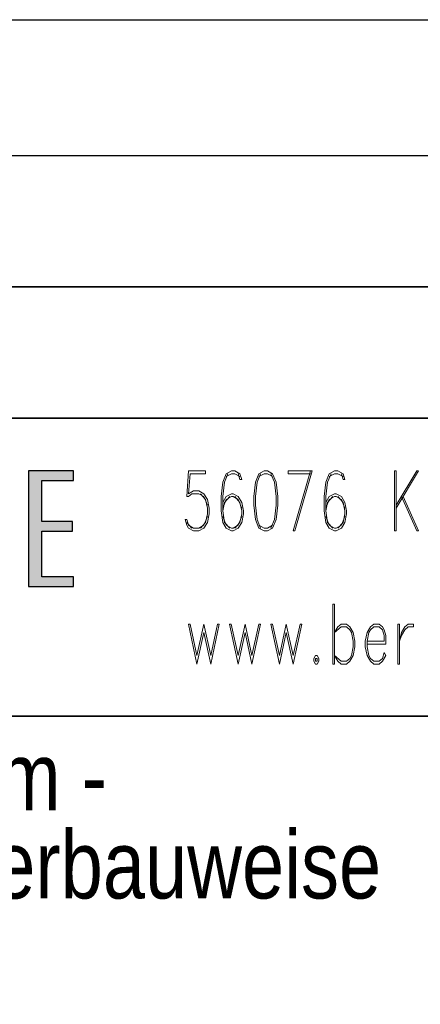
# Model space of a CAD drawing. Extents: x 229 to 926, y 37 to 878.
# Tile 26 of 163: x 817 to 837, y 90 to 140. Entities that reach past the tile are written whole.
import ezdxf
from ezdxf.lldxf.tags import DXFTag

# ---------------------------------------------------------------- set-up
doc = ezdxf.new("R2010")
doc.units = 0
doc.layers.get('0').update_dxf_attribs({"linetype": 'fein_strichliert', "lineweight": 13})
doc.layers.add('X_BI_Geometrie', color=7, linetype='Continuous', lineweight=13)
doc.layers.add('X_BI_Text', color=7, linetype='Continuous', lineweight=25)
doc.styles.get("Standard").update_dxf_attribs({"font": 'arial.ttf'})
tags = doc.linetypes.add('fein_strichliert', pattern=[4, 1, -2, 1]).pattern_tags.tags
tags[8:9] = [DXFTag(74, 4), DXFTag(75, 0), DXFTag(340, '0'), DXFTag(46, 0.0), DXFTag(50, 0.0), DXFTag(44, 0.0), DXFTag(45, 0.0)]
tags[6:7] = [DXFTag(74, 4), DXFTag(75, 0), DXFTag(340, '0'), DXFTag(46, 0.0), DXFTag(50, 0.0), DXFTag(44, 0.0), DXFTag(45, 0.0)]
tags[4:5] = [DXFTag(74, 4), DXFTag(75, 0), DXFTag(340, '0'), DXFTag(46, 0.0), DXFTag(50, 0.0), DXFTag(44, 0.0), DXFTag(45, 0.0)]

# ---------------------------------------------------------------- blocks, each defined once
blk = doc.blocks.new('Blockreferenz-A03CPAFNA9', base_point=(739.746, 41.581))
at = {"color": 0, "linetype": 'ByBlock', "lineweight": 25, "ltscale": 0.25}
for p, q in [((741.976, 140.336), (920.976, 140.336)), ((741.976, 133.336), (920.976, 133.336))]:
    blk.add_line(p, q, dxfattribs=at)
at = {"color": 0, "linetype": 'ByBlock', "lineweight": 35, "ltscale": 0.35}
for p, q in [((741.976, 126.563), (920.976, 126.563)), ((741.976, 119.79), (920.976, 119.79)), ((741.976, 104.408), (920.976, 104.408))]:
    blk.add_line(p, q, dxfattribs=at)
at = {"color": 0, "lineweight": -2}
for p, q in [((817.041, 111.099), (817.041, 117.068)), ((817.041, 117.068), (819.349, 117.068)), ((819.349, 117.068), (819.349, 116.561)), ((819.349, 116.561), (817.722, 116.561)), ((817.722, 116.561), (817.722, 114.456)), ((817.722, 114.456), (819.3, 114.456)), ((819.3, 114.456), (819.3, 113.949)), ((817.722, 113.949), (817.722, 111.606)), ((819.3, 113.949), (817.722, 113.949)), ((817.722, 111.606), (819.349, 111.606)), ((819.349, 111.606), (819.349, 111.099)), ((819.349, 111.099), (817.041, 111.099))]:
    blk.add_line(p, q, dxfattribs=at)
at = {"color": 0, "lineweight": 25}
for p, q in [((819.349, 117.068), (817.041, 117.068)), ((817.041, 117.068), (817.041, 111.099)), ((819.349, 116.561), (819.349, 117.068)), ((817.722, 114.456), (817.722, 116.561)), ((817.722, 116.561), (819.349, 116.561)), ((819.3, 114.456), (817.722, 114.456)), ((819.3, 113.949), (819.3, 114.456)), ((817.722, 111.606), (817.722, 113.949)), ((817.722, 113.949), (819.3, 113.949)), ((819.349, 111.606), (817.722, 111.606)), ((819.349, 111.099), (819.349, 111.606)), ((817.041, 111.099), (819.349, 111.099))]:
    blk.add_line(p, q, dxfattribs=at)
for points in [[(817.041, 111.099), (817.041, 117.068), (817.722, 111.099)], [(817.722, 116.561), (817.041, 117.068), (817.722, 117.068)], [(817.722, 111.099), (817.041, 117.068), (817.722, 111.606)], [(817.722, 111.606), (817.041, 117.068), (817.722, 113.949)], [(817.722, 113.949), (817.041, 117.068), (817.722, 114.456)], [(817.722, 114.456), (817.041, 117.068), (817.722, 116.561)], [(817.722, 116.561), (817.722, 117.068), (819.349, 116.561)], [(819.349, 116.561), (817.722, 117.068), (819.349, 117.068)], [(817.722, 113.949), (817.722, 114.456), (819.3, 113.949)], [(819.3, 113.949), (817.722, 114.456), (819.3, 114.456)], [(817.722, 111.099), (817.722, 111.606), (819.349, 111.099)], [(819.349, 111.099), (817.722, 111.606), (819.349, 111.606)]]:
    blk.add_solid(points, dxfattribs=at)
at = {"layer": 'X_BI_Text', "color": 0, "lineweight": 18}
for p, q in [((825.282, 117.065), (825.193, 115.736)), ((825.282, 117.065), (826.167, 117.065)), ((825.37, 116.917), (825.282, 115.884)), ((825.37, 116.917), (826.167, 116.917)), ((826.167, 117.065), (826.167, 116.917)), ((827.23, 116.917), (827.053, 116.474)), ((827.319, 116.917), (827.142, 116.474)), ((827.496, 117.065), (827.23, 116.917)), ((827.496, 116.917), (827.23, 116.769)), ((827.673, 117.065), (827.496, 117.065)), ((827.673, 116.917), (827.496, 116.917)), ((827.939, 116.917), (827.673, 117.065)), ((827.939, 116.769), (827.673, 116.917)), ((827.85, 116.917), (827.939, 116.622)), ((828.027, 116.622), (827.939, 116.917)), ((828.913, 116.917), (828.736, 116.474)), ((829.002, 116.917), (828.825, 116.474)), ((829.179, 117.065), (828.913, 116.917)), ((829.179, 116.917), (828.913, 116.769)), ((829.356, 117.065), (829.179, 117.065)), ((829.356, 116.917), (829.179, 116.917)), ((829.622, 116.917), (829.356, 117.065)), ((829.622, 116.769), (829.356, 116.917)), ((829.71, 116.474), (829.533, 116.917)), ((829.799, 116.474), (829.622, 116.917)), ((830.419, 117.065), (831.659, 117.065)), ((830.419, 117.065), (830.419, 116.917)), ((830.419, 116.917), (831.57, 116.917)), ((831.57, 117.065), (830.685, 113.965)), ((831.659, 117.065), (830.773, 113.965)), ((832.545, 116.917), (832.367, 116.474)), ((832.633, 116.917), (832.456, 116.474)), ((832.81, 117.065), (832.545, 116.917)), ((832.81, 116.917), (832.545, 116.769)), ((832.987, 117.065), (832.81, 117.065)), ((832.987, 116.917), (832.81, 116.917)), ((833.253, 116.917), (832.987, 117.065)), ((833.253, 116.769), (832.987, 116.917)), ((833.165, 116.917), (833.253, 116.622)), ((833.342, 116.622), (833.253, 116.917)), ((835.91, 117.065), (835.91, 113.965)), ((835.91, 117.065), (835.999, 117.065)), ((835.999, 117.065), (835.999, 113.965)), ((837.062, 117.065), (835.999, 115.293)), ((837.15, 117.065), (835.999, 115.146)), ((837.15, 117.065), (837.062, 117.065)), ((827.053, 116.474), (826.965, 115.736)), ((827.142, 116.474), (827.053, 115.736)), ((827.939, 116.622), (828.027, 116.622)), ((828.736, 116.474), (828.647, 115.736)), ((828.825, 116.474), (828.736, 115.736)), ((829.799, 115.736), (829.71, 116.474)), ((829.887, 115.736), (829.799, 116.474)), ((832.367, 116.474), (832.279, 115.736)), ((832.456, 116.474), (832.367, 115.736)), ((833.253, 116.622), (833.342, 116.622)), ((825.282, 115.884), (825.547, 116.031)), ((825.282, 115.736), (825.459, 115.884)), ((825.459, 115.884), (825.813, 115.884)), ((825.547, 116.031), (825.813, 116.031)), ((825.813, 116.031), (826.079, 115.884)), ((825.813, 115.884), (826.079, 115.736)), ((825.902, 115.884), (826.167, 115.588)), ((826.079, 115.884), (826.256, 115.588)), ((827.496, 115.884), (827.23, 115.736)), ((827.585, 115.884), (827.496, 115.884)), ((827.85, 115.736), (827.585, 115.884)), ((832.81, 115.884), (832.545, 115.736)), ((832.899, 115.884), (832.81, 115.884)), ((833.165, 115.736), (832.899, 115.884)), ((825.193, 115.736), (825.282, 115.736)), ((826.079, 115.736), (826.256, 115.293)), ((826.167, 115.588), (826.256, 115.146)), ((826.256, 115.588), (826.345, 115.146)), ((826.965, 115.736), (826.965, 114.998)), ((827.23, 115.736), (827.053, 115.441)), ((827.053, 115.736), (827.053, 114.998)), ((827.23, 115.588), (827.053, 115.146)), ((827.142, 115.441), (827.053, 114.998)), ((827.407, 115.736), (827.142, 115.441)), ((827.496, 115.736), (827.23, 115.588)), ((827.585, 115.736), (827.496, 115.736)), ((827.85, 115.588), (827.585, 115.736)), ((827.939, 115.441), (827.673, 115.736)), ((828.027, 115.441), (827.85, 115.736)), ((828.027, 115.146), (827.85, 115.588)), ((828.027, 114.998), (827.939, 115.441)), ((828.116, 114.998), (828.027, 115.441)), ((828.647, 115.736), (828.647, 115.293)), ((828.647, 115.293), (828.736, 114.555)), ((828.736, 115.736), (828.736, 115.293)), ((828.736, 115.293), (828.825, 114.555)), ((829.71, 114.555), (829.799, 115.293)), ((829.799, 115.293), (829.799, 115.736)), ((829.799, 114.555), (829.887, 115.293)), ((829.887, 115.293), (829.887, 115.736)), ((832.279, 115.736), (832.279, 114.998)), ((832.545, 115.736), (832.367, 115.441)), ((832.367, 115.736), (832.367, 114.998)), ((832.545, 115.588), (832.367, 115.146)), ((832.456, 115.441), (832.367, 114.998)), ((832.722, 115.736), (832.456, 115.441)), ((832.81, 115.736), (832.545, 115.588)), ((832.899, 115.736), (832.81, 115.736)), ((833.165, 115.588), (832.899, 115.736)), ((833.253, 115.441), (832.987, 115.736)), ((833.342, 115.441), (833.165, 115.736)), ((833.342, 115.146), (833.165, 115.588)), ((833.342, 114.998), (833.253, 115.441)), ((833.43, 114.998), (833.342, 115.441)), ((836.265, 115.736), (837.062, 113.965)), ((836.353, 115.736), (837.15, 113.965)), ((826.256, 114.85), (826.167, 114.407)), ((826.256, 115.146), (826.256, 114.85)), ((826.345, 114.85), (826.256, 114.407)), ((826.345, 115.146), (826.345, 114.85)), ((826.965, 114.998), (827.053, 114.407)), ((827.053, 114.998), (827.142, 114.407)), ((827.939, 114.407), (828.027, 114.85)), ((828.027, 114.85), (828.027, 114.998)), ((828.027, 114.407), (828.116, 114.85)), ((828.116, 114.85), (828.116, 114.998)), ((832.279, 114.998), (832.367, 114.407)), ((832.367, 114.998), (832.456, 114.407)), ((833.253, 114.407), (833.342, 114.85)), ((833.342, 114.85), (833.342, 114.998)), ((833.342, 114.407), (833.43, 114.85)), ((833.43, 114.85), (833.43, 114.998)), ((825.193, 114.26), (825.105, 114.555)), ((825.105, 114.555), (825.193, 114.555)), ((825.282, 114.26), (825.193, 114.555)), ((825.459, 114.112), (825.193, 114.407)), ((826.167, 114.407), (825.902, 114.112)), ((826.256, 114.703), (826.079, 114.26)), ((826.256, 114.407), (826.079, 114.112)), ((827.053, 114.703), (827.23, 114.26)), ((827.053, 114.407), (827.23, 114.112)), ((827.142, 114.407), (827.407, 114.112)), ((827.673, 114.112), (827.939, 114.407)), ((827.85, 114.26), (828.027, 114.703)), ((827.85, 114.112), (828.027, 114.407)), ((828.736, 114.555), (828.913, 114.112)), ((828.825, 114.555), (829.002, 114.112)), ((829.533, 114.112), (829.71, 114.555)), ((829.622, 114.112), (829.799, 114.555)), ((832.367, 114.703), (832.545, 114.26)), ((832.367, 114.407), (832.545, 114.112)), ((832.456, 114.407), (832.722, 114.112)), ((832.987, 114.112), (833.253, 114.407)), ((833.165, 114.26), (833.342, 114.703)), ((833.165, 114.112), (833.342, 114.407)), ((825.282, 114.112), (825.193, 114.26)), ((825.547, 114.112), (825.282, 114.26)), ((825.547, 113.965), (825.282, 114.112)), ((825.813, 114.112), (825.547, 114.112)), ((825.813, 113.965), (825.547, 113.965)), ((826.079, 114.26), (825.813, 114.112)), ((826.079, 114.112), (825.813, 113.965)), ((827.23, 114.26), (827.496, 114.112)), ((827.23, 114.112), (827.496, 113.965)), ((827.496, 114.112), (827.585, 114.112)), ((827.496, 113.965), (827.585, 113.965)), ((827.585, 114.112), (827.85, 114.26)), ((827.585, 113.965), (827.85, 114.112)), ((828.913, 114.26), (829.179, 114.112)), ((828.913, 114.112), (829.179, 113.965)), ((829.179, 114.112), (829.356, 114.112)), ((829.179, 113.965), (829.356, 113.965)), ((829.356, 114.112), (829.622, 114.26)), ((829.356, 113.965), (829.622, 114.112)), ((830.685, 113.965), (830.773, 113.965)), ((832.545, 114.26), (832.81, 114.112)), ((832.545, 114.112), (832.81, 113.965)), ((832.81, 114.112), (832.899, 114.112)), ((832.81, 113.965), (832.899, 113.965)), ((832.899, 114.112), (833.165, 114.26)), ((832.899, 113.965), (833.165, 114.112)), ((835.91, 113.965), (835.999, 113.965)), ((837.062, 113.965), (837.15, 113.965)), ((832.718, 110.197), (832.718, 107.097)), ((832.718, 110.197), (832.806, 110.197)), ((832.806, 110.197), (832.806, 107.097)), ((825.278, 109.164), (825.721, 107.097)), ((825.278, 109.164), (825.366, 109.164)), ((825.366, 109.164), (825.721, 107.54)), ((826.075, 109.164), (825.721, 107.54)), ((826.075, 108.721), (825.721, 107.097)), ((826.075, 109.164), (826.429, 107.54)), ((826.075, 108.721), (826.429, 107.097)), ((826.783, 109.164), (826.429, 107.54)), ((826.872, 109.164), (826.429, 107.097)), ((826.872, 109.164), (826.783, 109.164)), ((827.403, 109.164), (827.846, 107.097)), ((827.403, 109.164), (827.492, 109.164)), ((827.492, 109.164), (827.846, 107.54)), ((828.201, 109.164), (827.846, 107.54)), ((828.201, 108.721), (827.846, 107.097)), ((828.201, 109.164), (828.555, 107.54)), ((828.201, 108.721), (828.555, 107.097)), ((828.909, 109.164), (828.555, 107.54)), ((828.998, 109.164), (828.555, 107.097)), ((828.998, 109.164), (828.909, 109.164)), ((829.529, 109.164), (829.972, 107.097)), ((829.529, 109.164), (829.618, 109.164)), ((829.618, 109.164), (829.972, 107.54)), ((830.326, 109.164), (829.972, 107.54)), ((830.326, 108.721), (829.972, 107.097)), ((830.326, 109.164), (830.681, 107.54)), ((830.326, 108.721), (830.681, 107.097)), ((831.035, 109.164), (830.681, 107.54)), ((831.123, 109.164), (830.681, 107.097)), ((831.123, 109.164), (831.035, 109.164)), ((832.806, 108.721), (832.983, 109.016)), ((832.806, 108.721), (833.161, 109.016)), ((832.983, 109.016), (833.161, 109.164)), ((833.161, 109.164), (833.426, 109.164)), ((833.161, 109.016), (833.426, 109.016)), ((833.426, 109.164), (833.603, 109.016)), ((833.426, 109.016), (833.603, 108.868)), ((833.603, 109.016), (833.781, 108.721)), ((833.603, 108.868), (833.692, 108.721)), ((833.692, 108.721), (833.781, 108.278)), ((833.781, 108.721), (833.869, 108.278)), ((834.489, 108.721), (834.401, 108.278)), ((834.666, 109.016), (834.489, 108.721)), ((834.578, 108.721), (834.489, 108.278)), ((834.666, 108.868), (834.578, 108.721)), ((834.843, 109.164), (834.666, 109.016)), ((834.843, 109.016), (834.666, 108.868)), ((835.109, 109.164), (834.843, 109.164)), ((835.109, 109.016), (834.843, 109.016)), ((835.286, 109.016), (835.109, 109.164)), ((835.286, 108.868), (835.109, 109.016)), ((835.375, 108.868), (835.286, 109.016)), ((835.375, 108.573), (835.286, 108.868)), ((835.463, 108.573), (835.375, 108.868)), ((836.083, 109.164), (836.083, 107.097)), ((836.083, 109.164), (836.172, 109.164)), ((836.172, 109.164), (836.172, 107.097)), ((836.172, 108.278), (836.261, 108.721)), ((836.261, 108.721), (836.438, 109.016)), ((836.261, 108.573), (836.438, 108.868)), ((836.438, 109.016), (836.615, 109.164)), ((836.438, 108.868), (836.615, 109.016)), ((836.615, 109.164), (836.881, 109.164)), ((836.615, 109.016), (836.881, 109.016)), ((836.881, 109.016), (836.881, 109.164)), ((833.781, 108.278), (833.781, 107.983)), ((833.869, 108.278), (833.869, 107.983)), ((834.401, 108.278), (834.401, 107.983)), ((834.489, 108.278), (835.375, 108.278)), ((834.489, 108.278), (834.489, 107.983)), ((835.375, 108.278), (835.375, 108.573)), ((835.463, 108.13), (835.463, 108.573)), ((836.172, 108.278), (836.261, 108.573)), ((833.781, 107.983), (833.692, 107.54)), ((833.869, 107.983), (833.781, 107.54)), ((834.401, 107.983), (834.489, 107.54)), ((834.489, 108.13), (835.463, 108.13)), ((834.489, 107.983), (834.578, 107.54)), ((835.286, 107.392), (835.375, 107.688)), ((835.375, 107.688), (835.463, 107.54)), ((831.832, 107.54), (831.743, 107.392)), ((831.743, 107.392), (831.743, 107.245)), ((831.743, 107.245), (831.832, 107.097)), ((831.921, 107.54), (831.832, 107.54)), ((831.832, 107.392), (831.832, 107.245)), ((831.921, 107.392), (831.832, 107.392)), ((831.832, 107.245), (831.921, 107.245)), ((832.009, 107.392), (831.921, 107.54)), ((831.921, 107.245), (831.921, 107.392)), ((831.921, 107.097), (832.009, 107.245)), ((832.009, 107.245), (832.009, 107.392)), ((832.983, 107.245), (832.806, 107.54)), ((833.161, 107.245), (832.806, 107.54)), ((833.161, 107.097), (832.983, 107.245)), ((833.426, 107.245), (833.161, 107.245)), ((833.603, 107.392), (833.426, 107.245)), ((833.603, 107.245), (833.426, 107.097)), ((833.781, 107.54), (833.603, 107.245)), ((833.692, 107.54), (833.603, 107.392)), ((834.489, 107.54), (834.666, 107.245)), ((834.578, 107.54), (834.666, 107.392)), ((834.666, 107.392), (834.843, 107.245)), ((834.666, 107.245), (834.843, 107.097)), ((834.843, 107.245), (835.109, 107.245)), ((835.109, 107.245), (835.286, 107.392)), ((835.109, 107.097), (835.286, 107.245)), ((835.286, 107.245), (835.463, 107.54)), ((831.832, 107.097), (831.921, 107.097)), ((832.718, 107.097), (832.806, 107.097)), ((833.426, 107.097), (833.161, 107.097)), ((834.843, 107.097), (835.109, 107.097)), ((836.083, 107.097), (836.172, 107.097))]:
    blk.add_line(p, q, dxfattribs=at)

msp = doc.modelspace()

# ---------------------------------------------------------------- block references
at = {"layer": 'X_BI_Geometrie', "ltscale": 0.13}
msp.add_blockref('Blockreferenz-A03CPAFNA9', (739.746, 41.581), dxfattribs=at)

# ---------------------------------------------------------------- texts
at = {"layer": 'X_BI_Text', "ltscale": 0.25, "insert": (764.785, 103.059), "char_height": 3.5, "attachment_point": 1, "line_spacing_factor": 0.78}
msp.add_mtext('{\\W0.8;\\fArial;Nicolaus-Cusanus-Gymnasium -\\PErr. eines Interims in Containerbauweise\\PGoten Str. 50, 53175 Bonn}', dxfattribs=at)

doc.saveas('drawing.dxf')
